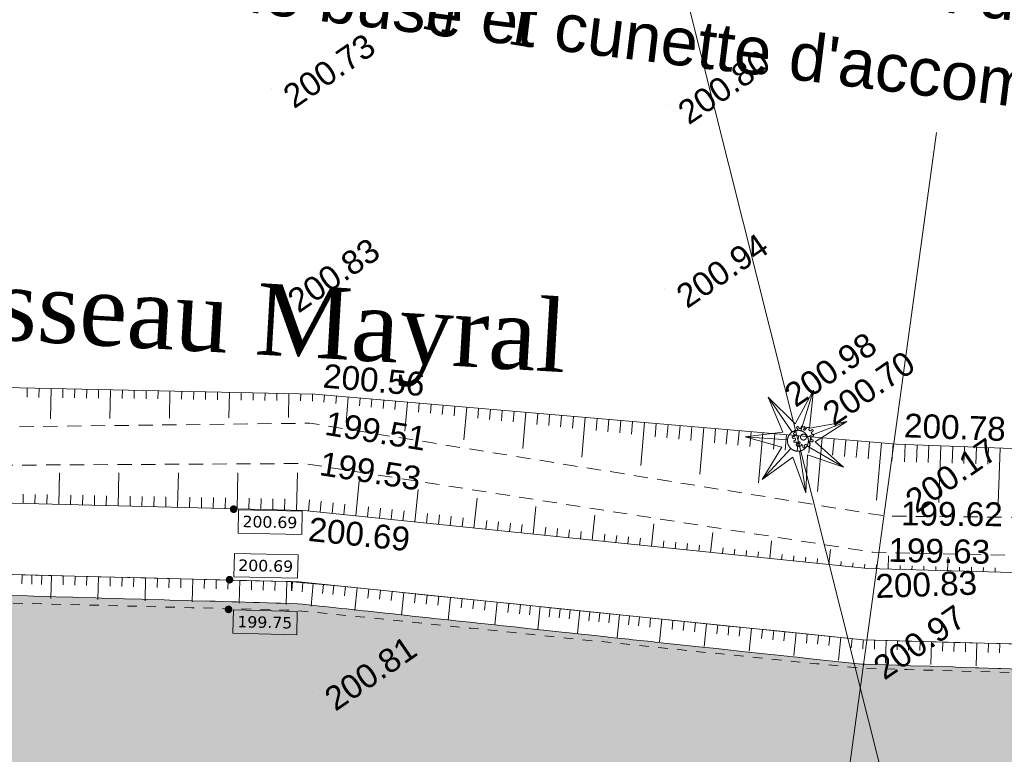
# Model space of a CAD drawing. Header units: millimetres. Extents: x -446952 to 537903, y -185749 to 168493.
# Tile 49 of 155: x -125660 to -84268, y 96008 to 126877. Entities that reach past the tile are written whole.
import ezdxf
from ezdxf.xclip import XClip

# ---------------------------------------------------------------- set-up
doc = ezdxf.new("R2010")
doc.units = ezdxf.units.MM
doc.header["$MEASUREMENT"] = 0
doc.header["$XCLIPFRAME"] = 0
for name, pattern in [('FOSSE', [1000, 600, -400]), ('Grille', [800, 400, -400]), ('Wipeout_Contour', [1000, 0, -1000])]:
    doc.linetypes.add(name, pattern=pattern)
for name, color, linetype in [('02 AF-17-0322 ZAE POMME- CHANTIER-2018-09-26_2_0000-VALORIS-NOUE DERIV BASSIN', 7, 'Continuous'), ('02 AF-17-0322 ZAE POMME- CHANTIER-2018-09-26_2_0000-VALORIS-NOUE DERIV BASSIN EAU MAX RETENTION', 7, 'Continuous'), ('02 AF-17-0322 ZAE POMME- CHANTIER-2018-09-26_2_0000-VALORIS-NOUE DERIV BASSIN TEXTE ET COTES', 7, 'Continuous'), ('02 AF-17-0322 ZAE POMME- CHANTIER-2018-09-26_2_02-PAP-EP TEXTE POUR 2000°', 7, 'Continuous'), ('02 AF-17-0322 ZAE POMME- CHANTIER-2018-09-26_2_09-PAP ECLAIRAGE PROJET', 7, 'Continuous'), ('02 AF-17-0322 ZAE POMME- CHANTIER-2018-09-26_2_2D - Dessins placés - Géomètre.2D', 7, 'Continuous'), ('02 AF-17-0322 ZAE POMME- CHANTIER-2018-09-26_2_X-PTS TOPO-TEXTE TOPOALT', 7, 'Continuous'), ('02 AF-17-0322 ZAE POMME- CHANTIER-2018-09-26_2_X-PTS TOPO-TOPOPOINT', 7, 'Continuous'), ('02 AF-17-0322 ZAE POMME- CHANTIER-2018-09-26_2_Y-FDP TOPO-CADASTRE_NUMERO', 7, 'Continuous'), ('02 AF-17-0322 ZAE POMME- CHANTIER-2018-09-26_2_Y-FDP TOPO-TOP_AXE_FOSSE', 7, 'Continuous'), ('02 AF-17-0322 ZAE POMME- CHANTIER-2018-09-26_2_Y-FDP TOPO-TOP_BARBULE', 7, 'Continuous'), ('02 AF-17-0322 ZAE POMME- CHANTIER-2018-09-26_2_Y-FDP TOPO-TOP_TALUS', 7, 'Continuous'), ('02 AF-17-0322 ZAE POMME- CHANTIER-2018-09-26_2_Y-FDP TOPO-TOP_VEGETATION_symb', 7, 'Continuous'), ('2D - Dessins placés - Géomètre.2D', 7, 'Continuous')]:
    doc.layers.add(name, color=color, linetype=linetype)
doc.styles.add('STYLE_GENERE_1', font='txt')
doc.styles.add('STYLE_GENERE_3', font='verdana.ttf')
doc.styles.add('STYLE_GENERE_4', font='txt')
doc.styles.add('STYLE_GENERE_5', font='Complex.shx')

# ---------------------------------------------------------------- blocks, each defined once
blk = doc.blocks.new('Dessin_1_2', base_point=(-56559339, -2771872408))
at = {"color": 254, "linetype": 'Wipeout_Contour', "lineweight": 0, "ltscale": 2094265.569888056}
blk.add_wipeout([(-446952, -185749), (537903, -185749), (537903, 168493), (-446952, 168064)], dxfattribs=at).dxf.layer = '02 AF-17-0322 ZAE POMME- CHANTIER-2018-09-26_2_2D - Dessins placés - Géomètre.2D'
at = {"layer": '02 AF-17-0322 ZAE POMME- CHANTIER-2018-09-26_2_0000-VALORIS-NOUE DERIV BASSIN EAU MAX RETENTION', "linetype": 'Continuous', "lineweight": 15}
blk.add_hatch(color=255, dxfattribs=at).paths.add_polyline_path([(-159905, 89660), (-145033, 89343), (-144378, 89329), (-144015, 89321), (-143354, 89307), (-142997, 89300), (-142330, 89285), (-141979, 89278), (-141306, 89263), (-140962, 89256), (-140282, 89241), (-139944, 89233), (-139304, 89220), (-138993, 89214), (-138347, 89200), (-138043, 89194), (-137391, 89180), (-137092, 89174), (-136435, 89161), (-136141, 89155), (-135479, 89141), (-135191, 89135), (-134522, 89121), (-134240, 89115), (-133566, 89101), (-133289, 89095), (-132610, 89081), (-132338, 89076), (-131654, 89062), (-131388, 89056), (-130697, 89042), (-130437, 89036), (-129741, 89022), (-129486, 89017), (-128785, 89002), (-128536, 88997), (-127829, 88982), (-127585, 88977), (-126873, 88962), (-126635, 88957), (-125916, 88943), (-125684, 88938), (-124960, 88923), (-124733, 88918), (-118972, 88799), (-118013, 88780), (-117370, 88768), (-117222, 88765), (-116574, 88753), (-116430, 88750), (-115777, 88738), (-115638, 88735), (-114980, 88723), (-114845, 88721), (-114181, 88707), (-114049, 88704), (-113380, 88689), (-113252, 88687), (-112579, 88672), (-112454, 88669), (-111777, 88654), (-111655, 88651), (-106059, 88518), (-105114, 88496), (-104167, 88484), (-103219, 88490), (-102268, 88513), (-101316, 88553), (-100362, 88611), (-99407, 88687), (-98449, 88780), (-97697, 88866), (-96944, 88964), (-96189, 89072), (-95234, 89216), (-95125, 89232), (-94173, 89375), (-94065, 89391), (-93117, 89521), (-93010, 89535), (-92065, 89646), (-91961, 89657), (-91019, 89747), (-90916, 89757), (-89987, 89830), (-89890, 89838), (-88960, 89893), (-88867, 89898), (-87934, 89935), (-87846, 89938), (-86909, 89957), (-86826, 89959), (-85885, 89959), (-85808, 89959), (-84862, 89943), (-84791, 89941), (-76481, 89769), (-74597, 89730), (-73655, 89711), (-73585, 89709), (-73084, 89877), (-73069, 89880), (-72343, 90062), (-72311, 90070), (-71601, 90247), (-54177, 94719), (-53857, 94799), (-53363, 94926), (-53063, 95002), (-52549, 95134), (-52271, 95204), (-51738, 95341), (-51481, 95400), (-50771, 95601), (-50481, 95682), (-49738, 95893), (-49482, 95965), (-48706, 96185), (-48484, 96247), (-47676, 96477), (-47487, 96530), (-47265, 96593), (-47162, 98220), (-47162, 98238), (-47439, 98243), (-47454, 98243), (-48424, 98259), (-48441, 98259), (-49408, 98275), (-49429, 98276), (-50393, 98292), (-50416, 98292), (-51378, 98308), (-51404, 98308), (-52156, 98341), (-52177, 98342), (-52928, 98375), (-52951, 98376), (-53700, 98408), (-53725, 98409), (-54472, 98442), (-54499, 98443), (-54691, 98451), (-54699, 98452), (-55641, 98493), (-55679, 98495), (-56618, 98535), (-56659, 98537), (-57595, 98578), (-57639, 98580), (-58476, 98616), (-58518, 98619), (-59353, 98655), (-59398, 98657), (-60230, 98693), (-60277, 98696), (-61107, 98732), (-61157, 98734), (-61964, 98769), (-62015, 98772), (-62820, 98807), (-62873, 98810), (-63675, 98845), (-63731, 98848), (-64531, 98882), (-64589, 98885), (-65266, 98915), (-65317, 98918), (-65992, 98947), (-66045, 98950), (-66718, 98979), (-66773, 98982), (-67597, 99018), (-67668, 99021), (-68489, 99057), (-68562, 99061), (-69380, 99097), (-69456, 99101), (-70271, 99136), (-70350, 99141), (-71162, 99176), (-71244, 99180), (-71908, 99209), (-71977, 99213), (-72639, 99242), (-72710, 99246), (-73322, 99272), (-73392, 99276), (-74236, 99303), (-74334, 99305), (-75175, 99331), (-75275, 99334), (-76114, 99360), (-76217, 99363), (-76829, 99382), (-76906, 99384), (-77517, 99403), (-77594, 99406), (-78204, 99425), (-78283, 99427), (-79071, 99451), (-79175, 99454), (-79960, 99479), (-80067, 99482), (-80850, 99506), (-80958, 99509), (-81739, 99533), (-81850, 99536), (-82629, 99561), (-82741, 99564), (-83518, 99588), (-83633, 99591), (-84408, 99615), (-84525, 99618), (-85354, 99644), (-85481, 99647), (-86308, 99673), (-86438, 99677), (-87263, 99702), (-87394, 99706), (-88217, 99731), (-88351, 99735), (-89171, 99761), (-89307, 99764), (-90125, 99790), (-90263, 99793), (-91078, 99880), (-91218, 99895), (-92029, 99982), (-92172, 99998), (-92980, 100084), (-93126, 100100), (-93931, 100185), (-94081, 100202), (-94882, 100287), (-95035, 100304), (-95649, 100369), (-95770, 100383), (-96383, 100448), (-96505, 100461), (-97116, 100526), (-97240, 100540), (-98016, 100623), (-98178, 100640), (-98951, 100723), (-99116, 100741), (-99885, 100823), (-100053, 100841), (-100820, 100923), (-100991, 100942), (-101754, 101023), (-101928, 101042), (-102688, 101123), (-102866, 101143), (-103623, 101224), (-103804, 101244), (-104557, 101324), (-104741, 101344), (-105481, 101423), (-105666, 101443), (-106403, 101522), (-106590, 101543), (-107324, 101621), (-107515, 101642), (-108245, 101720), (-108440, 101741), (-109167, 101819), (-109364, 101841), (-110088, 101918), (-110289, 101940), (-111004, 102016), (-111210, 102039), (-111922, 102115), (-112131, 102138), (-112840, 102214), (-113052, 102237), (-113758, 102312), (-113974, 102336), (-114678, 102357), (-114897, 102363), (-115598, 102383), (-115820, 102389), (-116519, 102410), (-116743, 102416), (-117439, 102436), (-117665, 102442), (-118389, 102463), (-118625, 102470), (-119346, 102491), (-119585, 102497), (-120304, 102518), (-120545, 102525), (-121261, 102546), (-121505, 102553), (-122219, 102573), (-122465, 102580), (-123176, 102601), (-123425, 102608), (-124134, 102628), (-124385, 102635), (-125079, 102656), (-125328, 102662), (-126020, 102682), (-126272, 102689), (-126960, 102709), (-127215, 102716), (-127901, 102736), (-128158, 102743), (-128842, 102763), (-129101, 102770), (-129782, 102790), (-130044, 102797), (-130723, 102817), (-130987, 102824), (-131664, 102844), (-131930, 102851), (-132604, 102871), (-132873, 102878), (-133545, 102898), (-133816, 102905), (-134486, 102925), (-134759, 102932), (-135426, 102952), (-135702, 102959), (-136367, 102979), (-136645, 102986), (-137308, 103006), (-137588, 103013), (-138248, 103032), (-138531, 103040), (-139189, 103059), (-139474, 103067), (-140165, 103099), (-140468, 103114), (-141154, 103146), (-141461, 103161), (-142143, 103193), (-142454, 103208), (-143132, 103240), (-143447, 103255), (-144121, 103287), (-144440, 103303), (-145080, 103332), (-145389, 103348), (-146026, 103377), (-146339, 103393), (-146971, 103422), (-147288, 103438), (-147917, 103467), (-148238, 103483), (-148863, 103512), (-149187, 103528), (-149808, 103557), (-150137, 103574), (-150754, 103602), (-151086, 103619), (-151700, 103648), (-152036, 103664), (-152645, 103693), (-152985, 103710), (-153591, 103738), (-153935, 103755), (-154537, 103783), (-154884, 103801), (-155482, 103828), (-155834, 103846), (-156428, 103874), (-156783, 103891), (-157373, 103919), (-157733, 103937), (-158319, 103964), (-158682, 103983), (-159264, 104010), (-159632, 104028), (-159951, 104043), (-159972, 103578), (-159972, 103574), (-159929, 97794), (-159875, 90550)])
blk.add_hatch(color=255, dxfattribs=at).paths.add_polyline_path([(-159905, 89660), (-145033, 89343), (-144378, 89329), (-144015, 89321), (-143354, 89307), (-142997, 89300), (-142330, 89285), (-141979, 89278), (-141306, 89263), (-140962, 89256), (-140282, 89241), (-139944, 89233), (-139304, 89220), (-138993, 89214), (-138347, 89200), (-138043, 89194), (-137391, 89180), (-137092, 89174), (-136435, 89161), (-136141, 89155), (-135479, 89141), (-135191, 89135), (-134522, 89121), (-134240, 89115), (-133566, 89101), (-133289, 89095), (-132610, 89081), (-132338, 89076), (-131654, 89062), (-131388, 89056), (-130697, 89042), (-130437, 89036), (-129741, 89022), (-129486, 89017), (-128785, 89002), (-128536, 88997), (-127829, 88982), (-127585, 88977), (-126873, 88962), (-126635, 88957), (-125916, 88943), (-125684, 88938), (-124960, 88923), (-124733, 88918), (-118972, 88799), (-118013, 88780), (-117370, 88768), (-117222, 88765), (-116574, 88753), (-116430, 88750), (-115777, 88738), (-115638, 88735), (-114980, 88723), (-114845, 88721), (-114181, 88707), (-114049, 88704), (-113380, 88689), (-113252, 88687), (-112579, 88672), (-112454, 88669), (-111777, 88654), (-111655, 88651), (-106059, 88518), (-105114, 88496), (-104167, 88484), (-103219, 88490), (-102268, 88513), (-101316, 88553), (-100362, 88611), (-99407, 88687), (-98449, 88780), (-97697, 88866), (-96944, 88964), (-96189, 89072), (-95234, 89216), (-95125, 89232), (-94173, 89375), (-94065, 89391), (-93117, 89521), (-93010, 89535), (-92065, 89646), (-91961, 89657), (-91019, 89747), (-90916, 89757), (-89987, 89830), (-89890, 89838), (-88960, 89893), (-88867, 89898), (-87934, 89935), (-87846, 89938), (-86909, 89957), (-86826, 89959), (-85885, 89959), (-85808, 89959), (-84862, 89943), (-84791, 89941), (-76481, 89769), (-74597, 89730), (-73655, 89711), (-73585, 89709), (-73084, 89877), (-73069, 89880), (-72343, 90062), (-72311, 90070), (-71601, 90247), (-54177, 94719), (-53857, 94799), (-53363, 94926), (-53063, 95002), (-52549, 95134), (-52271, 95204), (-51738, 95341), (-51481, 95400), (-50771, 95601), (-50481, 95682), (-49738, 95893), (-49482, 95965), (-48706, 96185), (-48484, 96247), (-47676, 96477), (-47487, 96530), (-47265, 96593), (-47162, 98220), (-47162, 98238), (-47439, 98243), (-47454, 98243), (-48424, 98259), (-48441, 98259), (-49408, 98275), (-49429, 98276), (-50393, 98292), (-50416, 98292), (-51378, 98308), (-51404, 98308), (-52156, 98341), (-52177, 98342), (-52928, 98375), (-52951, 98376), (-53700, 98408), (-53725, 98409), (-54472, 98442), (-54499, 98443), (-54691, 98451), (-54699, 98452), (-55641, 98493), (-55679, 98495), (-56618, 98535), (-56659, 98537), (-57595, 98578), (-57639, 98580), (-58476, 98616), (-58518, 98619), (-59353, 98655), (-59398, 98657), (-60230, 98693), (-60277, 98696), (-61107, 98732), (-61157, 98734), (-61964, 98769), (-62015, 98772), (-62820, 98807), (-62873, 98810), (-63675, 98845), (-63731, 98848), (-64531, 98882), (-64589, 98885), (-65266, 98915), (-65317, 98918), (-65992, 98947), (-66045, 98950), (-66718, 98979), (-66773, 98982), (-67597, 99018), (-67668, 99021), (-68489, 99057), (-68562, 99061), (-69380, 99097), (-69456, 99101), (-70271, 99136), (-70350, 99141), (-71162, 99176), (-71244, 99180), (-71908, 99209), (-71977, 99213), (-72639, 99242), (-72710, 99246), (-73322, 99272), (-73392, 99276), (-74236, 99303), (-74334, 99305), (-75175, 99331), (-75275, 99334), (-76114, 99360), (-76217, 99363), (-76829, 99382), (-76906, 99384), (-77517, 99403), (-77594, 99406), (-78204, 99425), (-78283, 99427), (-79071, 99451), (-79175, 99454), (-79960, 99479), (-80067, 99482), (-80850, 99506), (-80958, 99509), (-81739, 99533), (-81850, 99536), (-82629, 99561), (-82741, 99564), (-83518, 99588), (-83633, 99591), (-84408, 99615), (-84525, 99618), (-85354, 99644), (-85481, 99647), (-86308, 99673), (-86438, 99677), (-87263, 99702), (-87394, 99706), (-88217, 99731), (-88351, 99735), (-89171, 99761), (-89307, 99764), (-90125, 99790), (-90263, 99793), (-91078, 99880), (-91218, 99895), (-92029, 99982), (-92172, 99998), (-92980, 100084), (-93126, 100100), (-93931, 100185), (-94081, 100202), (-94882, 100287), (-95035, 100304), (-95649, 100369), (-95770, 100383), (-96383, 100448), (-96505, 100461), (-97116, 100526), (-97240, 100540), (-98016, 100623), (-98178, 100640), (-98951, 100723), (-99116, 100741), (-99885, 100823), (-100053, 100841), (-100820, 100923), (-100991, 100942), (-101754, 101023), (-101928, 101042), (-102688, 101123), (-102866, 101143), (-103623, 101224), (-103804, 101244), (-104557, 101324), (-104741, 101344), (-105481, 101423), (-105666, 101443), (-106403, 101522), (-106590, 101543), (-107324, 101621), (-107515, 101642), (-108245, 101720), (-108440, 101741), (-109167, 101819), (-109364, 101841), (-110088, 101918), (-110289, 101940), (-111004, 102016), (-111210, 102039), (-111922, 102115), (-112131, 102138), (-112840, 102214), (-113052, 102237), (-113758, 102312), (-113974, 102336), (-114678, 102357), (-114897, 102363), (-115598, 102383), (-115820, 102389), (-116519, 102410), (-116743, 102416), (-117439, 102436), (-117665, 102442), (-118389, 102463), (-118625, 102470), (-119346, 102491), (-119585, 102497), (-120304, 102518), (-120545, 102525), (-121261, 102546), (-121505, 102553), (-122219, 102573), (-122465, 102580), (-123176, 102601), (-123425, 102608), (-124134, 102628), (-124385, 102635), (-125079, 102656), (-125328, 102662), (-126020, 102682), (-126272, 102689), (-126960, 102709), (-127215, 102716), (-127901, 102736), (-128158, 102743), (-128842, 102763), (-129101, 102770), (-129782, 102790), (-130044, 102797), (-130723, 102817), (-130987, 102824), (-131664, 102844), (-131930, 102851), (-132604, 102871), (-132873, 102878), (-133545, 102898), (-133816, 102905), (-134486, 102925), (-134759, 102932), (-135426, 102952), (-135702, 102959), (-136367, 102979), (-136645, 102986), (-137308, 103006), (-137588, 103013), (-138248, 103032), (-138531, 103040), (-139189, 103059), (-139474, 103067), (-140165, 103099), (-140468, 103114), (-141154, 103146), (-141461, 103161), (-142143, 103193), (-142454, 103208), (-143132, 103240), (-143447, 103255), (-144121, 103287), (-144440, 103303), (-145080, 103332), (-145389, 103348), (-146026, 103377), (-146339, 103393), (-146971, 103422), (-147288, 103438), (-147917, 103467), (-148238, 103483), (-148863, 103512), (-149187, 103528), (-149808, 103557), (-150137, 103574), (-150754, 103602), (-151086, 103619), (-151700, 103648), (-152036, 103664), (-152645, 103693), (-152985, 103710), (-153591, 103738), (-153935, 103755), (-154537, 103783), (-154884, 103801), (-155482, 103828), (-155834, 103846), (-156428, 103874), (-156783, 103891), (-157373, 103919), (-157733, 103937), (-158319, 103964), (-158682, 103983), (-159264, 104010), (-159632, 104028), (-159951, 104043), (-159972, 103578), (-159972, 103574), (-159929, 97794), (-159875, 90550)])
at = {"layer": '02 AF-17-0322 ZAE POMME- CHANTIER-2018-09-26_2_0000-VALORIS-NOUE DERIV BASSIN TEXTE ET COTES', "linetype": 'Continuous', "lineweight": 15}
for points in [[(-116534, 106399, 1), (-116798, 106218, 1)], [(-116705, 103436, 1), (-116969, 103254, 1)], [(-116748, 102188, 1), (-117012, 102006, 1)]]:
    blk.add_hatch(color=7, dxfattribs=at).paths.add_polyline_path(points)
at = {"layer": '02 AF-17-0322 ZAE POMME- CHANTIER-2018-09-26_2_0000-VALORIS-NOUE DERIV BASSIN', "color": 7, "linetype": 'Continuous', "lineweight": 15}
for p, q in [((-125558, 103550), (-125568, 103166)), ((-125147, 103540), (-125156, 103156)), ((-124736, 103529), (-124745, 103146)), ((-124325, 103519), (-124349, 102559)), ((-123830, 103506), (-123839, 103123)), ((-123335, 103494), (-123345, 103110)), ((-122840, 103481), (-122850, 103097)), ((-122345, 103469), (-122370, 102509)), ((-121850, 103456), (-121860, 103072)), ((-121356, 103444), (-121365, 103060)), ((-120861, 103431), (-120870, 103047)), ((-120366, 103419), (-120390, 102459)), ((-119871, 103406), (-119881, 103022)), ((-119376, 103394), (-119386, 103010)), ((-118881, 103381), (-118891, 102997)), ((-118386, 103368), (-118411, 102409)), ((-117892, 103356), (-117901, 102972)), ((-117397, 103343), (-117407, 102959)), ((-116902, 103331), (-116912, 102947)), ((-116407, 103318), (-116431, 102359)), ((-115912, 103306), (-115922, 102922)), ((-115417, 103293), (-115427, 102909)), ((-114923, 103281), (-114932, 102897)), ((-114428, 103268), (-114452, 102308)), ((-114228, 103263), (-114238, 102879)), ((-114191, 103262), (-114213, 102878)), ((-113758, 103223), (-113792, 102841)), ((-113324, 103184), (-113411, 102229)), ((-112891, 103145), (-112925, 102762)), ((-112458, 103105), (-112494, 102723)), ((-111967, 103055), (-112006, 102673)), ((-111476, 103005), (-111575, 102050)), ((-110986, 102954), (-111025, 102572)), ((-110495, 102904), (-110534, 102522)), ((-110005, 102853), (-110044, 102471)), ((-109514, 102803), (-109612, 101848)), ((-109023, 102752), (-109063, 102370)), ((-108533, 102702), (-108572, 102320)), ((-108042, 102652), (-108082, 102270)), ((-107552, 102601), (-107650, 101646)), ((-107061, 102551), (-107100, 102169)), ((-106571, 102500), (-106610, 102118)), ((-106080, 102450), (-106119, 102068)), ((-105589, 102399), (-105688, 101444)), ((-105099, 102349), (-105138, 101967)), ((-104608, 102299), (-104648, 101917)), ((-104192, 102256), (-104231, 101874)), ((-103775, 102213), (-103873, 101258)), ((-103358, 102170), (-103397, 101788)), ((-102941, 102127), (-102981, 101745)), ((-102525, 102084), (-102564, 101702)), ((-102108, 102042), (-102206, 101087)), ((-101691, 101999), (-101730, 101617)), ((-101274, 101956), (-101314, 101574)), ((-100858, 101913), (-100897, 101531)), ((-100441, 101870), (-100539, 100915)), ((-100024, 101827), (-100063, 101445)), ((-99607, 101785), (-99647, 101403)), ((-99137, 101736), (-99176, 101354)), ((-98666, 101688), (-98764, 100733)), ((-98196, 101640), (-98235, 101258)), ((-97725, 101591), (-97764, 101209)), ((-97255, 101543), (-97294, 101161)), ((-96784, 101495), (-96882, 100540)), ((-96314, 101446), (-96353, 101064)), ((-95843, 101398), (-95882, 101016)), ((-95373, 101350), (-95412, 100968)), ((-94902, 101301), (-95000, 100347)), ((-94432, 101253), (-94471, 100871)), ((-93961, 101205), (-94000, 100823)), ((-93490, 101157), (-93530, 100775)), ((-93020, 101108), (-93118, 100154)), ((-92549, 101060), (-92588, 100678)), ((-92079, 101012), (-92118, 100630)), ((-91608, 100964), (-91647, 100582)), ((-91138, 100916), (-91235, 99961)), ((-90667, 100868), (-90706, 100486)), ((-90197, 100819), (-90222, 100436)), ((-89719, 100806), (-89730, 100422)), ((-89241, 100793), (-89268, 99833)), ((-88763, 100779), (-88774, 100395)), ((-88285, 100766), (-88296, 100382)), ((-87807, 100752), (-87818, 100369)), ((-87329, 100739), (-87356, 99780)), ((-86851, 100726), (-86862, 100342)), ((-86373, 100712), (-86384, 100329)), ((-85895, 100699), (-85906, 100315)), ((-85417, 100686), (-85444, 99726)), ((-84939, 100673), (-84950, 100289)), ((-84461, 100660), (-84472, 100276))]:
    blk.add_line(p, q, dxfattribs=at)
at = {"layer": '02 AF-17-0322 ZAE POMME- CHANTIER-2018-09-26_2_0000-VALORIS-NOUE DERIV BASSIN', "color": 7, "linetype": 'Continuous', "lineweight": 15, "flags": 128}
for points in [[(91712, 125425), (73856, 123927), (55171, 122427), (36316, 118608), (17325, 114783), (3128, 111381), (-28411, 104933), (-38552, 102306), (-51293, 102476), (-73254, 103353), (-90002, 103813), (-113722, 106251), (-139344, 106901), (-162975, 107906), (-173992, 108148)], [(-83010, 100620), (-84461, 100660), (-86373, 100712), (-88285, 100766), (-90197, 100819), (-92079, 101012), (-93961, 101205), (-95843, 101398), (-97725, 101591), (-99607, 101785), (-101274, 101956), (-102941, 102127), (-104608, 102299), (-106571, 102500), (-108533, 102702), (-110495, 102904), (-112458, 103105), (-114191, 103262), (-114228, 103263), (-114428, 103268), (-116407, 103318), (-118386, 103368), (-120366, 103419), (-122345, 103469), (-124325, 103519), (-125969, 103561)], [(91957, 122435), (74101, 120937), (55590, 119451), (36910, 115667), (17971, 111853), (3778, 108451), (-27734, 102009), (-38190, 99301), (-51372, 99477), (-73355, 100354), (-90197, 100817), (-113914, 103255), (-139446, 103902), (-163072, 104907), (-174058, 105149)]]:
    blk.add_lwpolyline(points, dxfattribs=at)
at = {"layer": '02 AF-17-0322 ZAE POMME- CHANTIER-2018-09-26_2_0000-VALORIS-NOUE DERIV BASSIN', "color": 7, "linetype": 'Grille', "lineweight": 15, "flags": 128}
blk.add_lwpolyline([(-72864, 99133), (-73433, 99156), (-74652, 99189), (-76220, 99233), (-77897, 99279), (-79018, 99310), (-80139, 99340), (-81591, 99380), (-83043, 99420), (-84494, 99460), (-86421, 99513), (-88348, 99567), (-90275, 99622), (-92166, 99815), (-94057, 100009), (-95948, 100203), (-97839, 100397), (-99730, 100591), (-101397, 100762), (-103064, 100934), (-104731, 101105), (-106693, 101307), (-108656, 101508), (-110618, 101710), (-112580, 101912), (-114222, 102062), (-114258, 102063), (-114458, 102068), (-116438, 102119), (-118417, 102169), (-120396, 102219), (-122376, 102269), (-124355, 102319), (-125999, 102361), (-127644, 102403), (-129288, 102445), (-130932, 102486), (-132643, 102530), (-134354, 102573), (-136065, 102616), (-137776, 102660), (-139487, 102703), (-141130, 102773), (-142774, 102843), (-144418, 102913), (-146302, 102993), (-148186, 103073), (-150070, 103153), (-151954, 103233), (-153838, 103313), (-155722, 103394), (-157605, 103474)], dxfattribs=at)
at = {"layer": '02 AF-17-0322 ZAE POMME- CHANTIER-2018-09-26_2_0000-VALORIS-NOUE DERIV BASSIN EAU MAX RETENTION', "color": 255, "linetype": 'Continuous', "lineweight": 15, "flags": 128}
blk.add_lwpolyline([(-83633, 99591), (-84408, 99615), (-84525, 99618), (-85354, 99644), (-85481, 99647), (-86308, 99673), (-86438, 99677), (-87263, 99702), (-87394, 99706), (-88217, 99731), (-88351, 99735), (-89171, 99761), (-89307, 99764), (-90125, 99790), (-90263, 99793), (-91078, 99880), (-91218, 99895), (-92029, 99982), (-92172, 99998), (-92980, 100084), (-93126, 100100), (-93931, 100185), (-94081, 100202), (-94882, 100287), (-95035, 100304), (-95649, 100369), (-95770, 100383), (-96383, 100448), (-96505, 100461), (-97116, 100526), (-97240, 100540), (-98016, 100623), (-98178, 100640), (-98951, 100723), (-99116, 100741), (-99885, 100823), (-100053, 100841), (-100820, 100923), (-100991, 100942), (-101754, 101023), (-101928, 101042), (-102688, 101123), (-102866, 101143), (-103623, 101224), (-103804, 101244), (-104557, 101324), (-104741, 101344), (-105481, 101423), (-105666, 101443), (-106403, 101522), (-106590, 101543), (-107324, 101621), (-107515, 101642), (-108245, 101720), (-108440, 101741), (-109167, 101819), (-109364, 101841), (-110088, 101918), (-110289, 101940), (-111004, 102016), (-111210, 102039), (-111922, 102115), (-112131, 102138), (-112840, 102214), (-113052, 102237), (-113758, 102312), (-113974, 102336), (-114678, 102357), (-114897, 102363), (-115598, 102383), (-115820, 102389), (-116519, 102410), (-116743, 102416), (-117439, 102436), (-117665, 102442), (-118389, 102463), (-118625, 102470), (-119346, 102491), (-119585, 102497), (-120304, 102518), (-120545, 102525), (-121261, 102546), (-121505, 102553), (-122219, 102573), (-122465, 102580), (-123176, 102601), (-123425, 102608), (-124134, 102628), (-124385, 102635), (-125079, 102656), (-125328, 102662), (-126020, 102682)], dxfattribs=at)
blk.add_lwpolyline([(-83633, 99591), (-84408, 99615), (-84525, 99618), (-85354, 99644), (-85481, 99647), (-86308, 99673), (-86438, 99677), (-87263, 99702), (-87394, 99706), (-88217, 99731), (-88351, 99735), (-89171, 99761), (-89307, 99764), (-90125, 99790), (-90263, 99793), (-91078, 99880), (-91218, 99895), (-92029, 99982), (-92172, 99998), (-92980, 100084), (-93126, 100100), (-93931, 100185), (-94081, 100202), (-94882, 100287), (-95035, 100304), (-95649, 100369), (-95770, 100383), (-96383, 100448), (-96505, 100461), (-97116, 100526), (-97240, 100540), (-98016, 100623), (-98178, 100640), (-98951, 100723), (-99116, 100741), (-99885, 100823), (-100053, 100841), (-100820, 100923), (-100991, 100942), (-101754, 101023), (-101928, 101042), (-102688, 101123), (-102866, 101143), (-103623, 101224), (-103804, 101244), (-104557, 101324), (-104741, 101344), (-105481, 101423), (-105666, 101443), (-106403, 101522), (-106590, 101543), (-107324, 101621), (-107515, 101642), (-108245, 101720), (-108440, 101741), (-109167, 101819), (-109364, 101841), (-110088, 101918), (-110289, 101940), (-111004, 102016), (-111210, 102039), (-111922, 102115), (-112131, 102138), (-112840, 102214), (-113052, 102237), (-113758, 102312), (-113974, 102336), (-114678, 102357), (-114897, 102363), (-115598, 102383), (-115820, 102389), (-116519, 102410), (-116743, 102416), (-117439, 102436), (-117665, 102442), (-118389, 102463), (-118625, 102470), (-119346, 102491), (-119585, 102497), (-120304, 102518), (-120545, 102525), (-121261, 102546), (-121505, 102553), (-122219, 102573), (-122465, 102580), (-123176, 102601), (-123425, 102608), (-124134, 102628), (-124385, 102635), (-125079, 102656), (-125328, 102662), (-126020, 102682)], dxfattribs=at)
at = {"layer": '02 AF-17-0322 ZAE POMME- CHANTIER-2018-09-26_2_0000-VALORIS-NOUE DERIV BASSIN TEXTE ET COTES', "color": 7, "linetype": 'Continuous', "lineweight": 15, "flags": 128}
for points in [[(-116480, 105306), (-116459, 106286), (-113780, 106226), (-113802, 105247)], [(-116657, 103469), (-116635, 104449), (-113956, 104389), (-113978, 103410)], [(-116694, 101095), (-116673, 102074), (-113994, 102015), (-114016, 101035)]]:
    blk.add_lwpolyline(points, close=True, dxfattribs=at)
at = {"layer": '02 AF-17-0322 ZAE POMME- CHANTIER-2018-09-26_2_02-PAP-EP TEXTE POUR 2000°', "color": 30, "linetype": 'Continuous', "lineweight": 15, "true_color": 0xff6600, "flags": 128}
blk.add_lwpolyline([(-87114, 122140), (-92472, 83120)], dxfattribs=at)
at = {"layer": '02 AF-17-0322 ZAE POMME- CHANTIER-2018-09-26_2_09-PAP ECLAIRAGE PROJET', "color": 5, "linetype": 'Continuous', "lineweight": 15}
blk.add_line((-81665, 64459), (-104792, 156272), dxfattribs=at)
at = {"layer": '02 AF-17-0322 ZAE POMME- CHANTIER-2018-09-26_2_X-PTS TOPO-TOPOPOINT', "color": 14, "linetype": 'Continuous', "lineweight": 15, "true_color": 0xa80f02}
for p, q in [((-115076, 123975), (-115076, 123975)), ((-98483, 123296), (-98483, 123296)), ((-98551, 115576), (-98551, 115576)), ((-114888, 115385), (-114888, 115385)), ((-113257, 111143), (-113257, 111143)), ((-113461, 109923), (-113461, 109923)), ((-92712, 109338), (-92712, 109338)), ((-92945, 109184), (-92945, 109184)), ((-88799, 109037), (-88799, 109037)), ((-113690, 108226), (-113690, 108226)), ((-88918, 106974), (-88918, 106974)), ((-113722, 106251), (-113722, 106251)), ((-89261, 106019), (-89261, 106019)), ((-89791, 104497), (-89791, 104497)), ((-90002, 103813), (-90002, 103813)), ((-90261, 99962), (-90261, 99962)), ((-113336, 98654), (-113336, 98654))]:
    blk.add_line(p, q, dxfattribs=at)
at = {"layer": '02 AF-17-0322 ZAE POMME- CHANTIER-2018-09-26_2_Y-FDP TOPO-TOP_AXE_FOSSE', "color": 14, "linetype": 'FOSSE', "lineweight": 15, "true_color": 0xa80f02, "flags": 128}
for points in [[(-173635, 111097), (-163208, 110641), (-138859, 109613), (-113461, 109923), (-89261, 106019), (-73175, 105871), (-51327, 104800), (-38712, 104081), (-28205, 107923), (2451, 114384), (16900, 117366), (36362, 122067), (55670, 125689), (74381, 127386), (91061, 129498), (118815, 130789), (135648, 132251), (150939, 132823), (169239, 134503), (186000, 134734), (199470, 135798), (221187, 136848), (237829, 137579), (253508, 138717), (266943, 141200), (285544, 145247), (298668, 146889), (320992, 150221), (335074, 152343), (352159, 155754), (362953, 157003), (370561, 158699), (372110, 158664)], [(-173543, 108848), (-163179, 108602), (-139093, 108086), (-113690, 108226), (-89791, 104497), (-51223, 103683), (-38572, 103163), (-27796, 106508), (2882, 112725), (36368, 120320), (55589, 123772), (74393, 125729), (91176, 127572), (118522, 129134), (136272, 130134), (151622, 131280), (169382, 132771), (186065, 133094), (198563, 134059), (221076, 135387), (237792, 135739), (253487, 137445), (267190, 139999), (285899, 143335), (299075, 145212), (321701, 149020), (335407, 151051), (353028, 154144), (363632, 155409), (370508, 157075), (372110, 158664), (373294, 156694)]]:
    blk.add_lwpolyline(points, dxfattribs=at)
at = {"layer": '02 AF-17-0322 ZAE POMME- CHANTIER-2018-09-26_2_Y-FDP TOPO-TOP_BARBULE', "color": 14, "linetype": 'Continuous', "lineweight": 15, "true_color": 0xa80f02}
for p, q in [((-125342, 111405), (-125350, 111014)), ((-124842, 111394), (-124850, 111007)), ((-124342, 111383), (-124369, 110108)), ((-123842, 111372), (-123850, 110994)), ((-123342, 111361), (-123350, 110987)), ((-122842, 111351), (-122850, 110980)), ((-122342, 111340), (-122350, 110974)), ((-121843, 111329), (-121869, 110122)), ((-121343, 111318), (-121350, 110960)), ((-120843, 111307), (-120850, 110953)), ((-120343, 111297), (-120350, 110947)), ((-119843, 111286), (-119850, 110940)), ((-119343, 111275), (-119368, 110135)), ((-118843, 111264), (-118851, 110926)), ((-118343, 111253), (-118351, 110920)), ((-117843, 111243), (-117851, 110913)), ((-117344, 111232), (-117351, 110906)), ((-116844, 111221), (-116867, 110149)), ((-116344, 111210), (-116351, 110893)), ((-115844, 111199), (-115851, 110886)), ((-115344, 111188), (-115351, 110879)), ((-114844, 111178), (-114851, 110872)), ((-114344, 111167), (-114366, 110163)), ((-113844, 111156), (-113851, 110859)), ((-113345, 111145), (-113351, 110848)), ((-112846, 111108), (-112872, 110804)), ((-112348, 111065), (-112375, 110752)), ((-111850, 111022), (-111942, 109950)), ((-111352, 110979), (-111380, 110649)), ((-110853, 110936), (-110883, 110597)), ((-110355, 110893), (-110385, 110545)), ((-109857, 110851), (-109888, 110493)), ((-109359, 110808), (-109464, 109587)), ((-108861, 110765), (-108893, 110390)), ((-108363, 110722), (-108396, 110338)), ((-107864, 110679), (-107898, 110286)), ((-107366, 110636), (-107401, 110234)), ((-106868, 110593), (-106986, 109225)), ((-106370, 110550), (-106406, 110131)), ((-105872, 110507), (-105909, 110079)), ((-105374, 110464), (-105411, 110027)), ((-104876, 110422), (-104914, 109976)), ((-104377, 110379), (-104508, 108863)), ((-103879, 110336), (-103919, 109872)), ((-103381, 110293), (-103422, 109820)), ((-102883, 110250), (-102924, 109769)), ((-102385, 110207), (-102427, 109717)), ((-101887, 110164), (-102030, 108500)), ((-101388, 110121), (-101432, 109613)), ((-100890, 110078), (-100935, 109561)), ((-100392, 110035), (-100437, 109510)), ((-99894, 109993), (-99940, 109458)), ((-99396, 109950), (-99552, 108138)), ((-98898, 109907), (-98945, 109354)), ((-98400, 109864), (-98448, 109303)), ((-97901, 109821), (-97950, 109251)), ((-97403, 109778), (-97453, 109199)), ((-96905, 109735), (-97074, 107776)), ((-96407, 109692), (-96458, 109096)), ((-95909, 109649), (-95961, 109044)), ((-95411, 109606), (-95464, 108992)), ((-94912, 109564), (-94966, 108940)), ((-94414, 109521), (-94596, 107414)), ((-93916, 109478), (-93971, 108837)), ((-93418, 109435), (-93474, 108785)), ((-92920, 109392), (-92977, 108733)), ((-92422, 109349), (-92479, 108681)), ((-91923, 109306), (-92118, 107051)), ((-91425, 109263), (-91484, 108578)), ((-90927, 109220), (-90987, 108526)), ((-90429, 109177), (-90490, 108474)), ((-89931, 109135), (-89992, 108423)), ((-89433, 109092), (-89640, 106689)), ((-88935, 109049), (-88997, 108321)), ((-88435, 109024), (-88462, 108301)), ((-87936, 109005), (-87962, 108286)), ((-87436, 108987), (-87462, 108271)), ((-86936, 108968), (-87024, 106592)), ((-86437, 108950), (-86463, 108240)), ((-85937, 108932), (-85963, 108225)), ((-85437, 108913), (-85463, 108210)), ((-84938, 108895), (-84963, 108195)), ((-84438, 108876), (-84524, 106556)), ((-124021, 106512), (-123988, 107838)), ((-121522, 106449), (-121487, 107836)), ((-119023, 106386), (-118986, 107835)), ((-116524, 106322), (-116485, 107833)), ((-114024, 106259), (-113985, 107832)), ((-111536, 106026), (-111385, 107494)), ((-125521, 106550), (-125511, 106937)), ((-125021, 106538), (-125011, 106928)), ((-124521, 106525), (-124511, 106919)), ((-123521, 106500), (-123511, 106901)), ((-123022, 106487), (-123011, 106892)), ((-122522, 106474), (-122511, 106883)), ((-122022, 106462), (-122011, 106874)), ((-121022, 106436), (-121012, 106856)), ((-120522, 106424), (-120512, 106847)), ((-120023, 106411), (-120012, 106838)), ((-119523, 106398), (-119512, 106829)), ((-118523, 106373), (-118512, 106811)), ((-118023, 106360), (-118012, 106802)), ((-117523, 106348), (-117512, 106793)), ((-109049, 105771), (-108909, 107134)), ((-117024, 106335), (-117012, 106784)), ((-116024, 106309), (-116012, 106766)), ((-115524, 106297), (-115512, 106758)), ((-115024, 106284), (-115012, 106749)), ((-114524, 106271), (-114512, 106740)), ((-113526, 106231), (-113478, 106696)), ((-113028, 106180), (-112981, 106639)), ((-112531, 106129), (-112484, 106581)), ((-112033, 106078), (-111988, 106524)), ((-111039, 105975), (-110994, 106409)), ((-106562, 105515), (-106433, 106774)), ((-104075, 105260), (-103957, 106414)), ((-110541, 105924), (-110497, 106352)), ((-110044, 105873), (-110001, 106295)), ((-109547, 105822), (-109504, 106237)), ((-108552, 105720), (-108510, 106122)), ((-108054, 105669), (-108014, 106065)), ((-107557, 105617), (-107517, 106008)), ((-101589, 105004), (-101481, 106054)), ((-107060, 105566), (-107020, 105950)), ((-106065, 105464), (-106027, 105836)), ((-105568, 105413), (-105530, 105778)), ((-105070, 105362), (-105033, 105721)), ((-104573, 105311), (-104537, 105663)), ((-99102, 104748), (-99004, 105695)), ((-103578, 105208), (-103543, 105549)), ((-103081, 105157), (-103046, 105491)), ((-102583, 105106), (-102550, 105434)), ((-102086, 105055), (-102053, 105376)), ((-101091, 104953), (-101059, 105262)), ((-100594, 104902), (-100563, 105204)), ((-100096, 104851), (-100066, 105147)), ((-96615, 104493), (-96528, 105335)), ((-99599, 104799), (-99569, 105090)), ((-98604, 104697), (-98576, 104975)), ((-98107, 104646), (-98079, 104917)), ((-97609, 104595), (-97582, 104860)), ((-97112, 104544), (-97085, 104803)), ((-94128, 104237), (-94052, 104975)), ((-96117, 104442), (-96092, 104688)), ((-95620, 104390), (-95595, 104631)), ((-95123, 104339), (-95099, 104573)), ((-94625, 104288), (-94602, 104516)), ((-93630, 104186), (-93608, 104401)), ((-93133, 104135), (-93112, 104344)), ((-91641, 103982), (-91576, 104615)), ((-89150, 103790), (-89135, 104345)), ((-92636, 104084), (-92615, 104286)), ((-92138, 104033), (-92118, 104229)), ((-91144, 103930), (-91125, 104114)), ((-90646, 103879), (-90628, 104057)), ((-90149, 103828), (-90131, 103999)), ((-89650, 103803), (-89645, 103969)), ((-88650, 103776), (-88645, 103943)), ((-88150, 103762), (-88146, 103930)), ((-87650, 103748), (-87646, 103917)), ((-87151, 103735), (-87146, 103904)), ((-86651, 103721), (-86635, 104289)), ((-86151, 103707), (-86146, 103878)), ((-85651, 103693), (-85646, 103865)), ((-85151, 103680), (-85147, 103852)), ((-84652, 103666), (-84647, 103839))]:
    blk.add_line(p, q, dxfattribs=at)
at = {"layer": '02 AF-17-0322 ZAE POMME- CHANTIER-2018-09-26_2_Y-FDP TOPO-TOP_TALUS', "color": 14, "linetype": 'Continuous', "lineweight": 15, "true_color": 0xa80f02, "flags": 128}
for points in [[(-165864, 125293), (-168586, 118789), (-170194, 111881), (-163541, 111927), (-138745, 111694), (-113257, 111143), (-88799, 109037), (-73095, 108458), (-51160, 107676), (-27998, 110315), (2859, 116706), (16284, 119424), (36285, 124200), (55596, 127335), (74042, 129304), (91266, 130823), (118485, 132951), (134993, 133977), (150917, 135244), (169513, 136066), (186155, 136906), (199533, 137838), (221051, 138829), (232716, 139647)], [(-173992, 108148), (-162975, 107906), (-139344, 106901), (-113722, 106251), (-90002, 103813), (-73254, 103353), (-51293, 102476), (-38552, 102306), (-28411, 104933), (3128, 111381), (17325, 114783), (36316, 118608), (48994, 121176)]]:
    blk.add_lwpolyline(points, dxfattribs=at)
at = {"layer": '02 AF-17-0322 ZAE POMME- CHANTIER-2018-09-26_2_Y-FDP TOPO-TOP_VEGETATION_symb', "color": 14, "linetype": 'Continuous', "lineweight": 15, "true_color": 0xa80f02, "flags": 128}
for points in [[(-95155, 109345), (-93574, 109546), (-94197, 111013)], [(-94197, 111013), (-93054, 109901), (-92296, 111304)], [(-93193, 109547), (-94197, 111013)], [(-92816, 109605), (-92296, 111304)], [(-92296, 111304), (-92452, 109717), (-90883, 109999)], [(-92535, 109346), (-90883, 109999)], [(-90883, 109999), (-92221, 109132), (-91023, 108080)], [(-94448, 107556), (-93619, 108918), (-95155, 109345)], [(-93383, 109216), (-95155, 109345)], [(-92563, 108965), (-91023, 108080)], [(-93243, 108861), (-94448, 107556)], [(-92609, 106993), (-93157, 108490), (-94448, 107556)], [(-92878, 108749), (-92609, 106993)], [(-91023, 108080), (-92535, 108586), (-92609, 106993)]]:
    blk.add_lwpolyline(points, dxfattribs=at)
at = {"layer": '02 AF-17-0322 ZAE POMME- CHANTIER-2018-09-26_2_Y-FDP TOPO-TOP_VEGETATION_symb', "color": 14, "linetype": 'Continuous', "lineweight": 15, "true_color": 0xa80f02}
for centre, radius in [((-92945, 109184), 440), ((-92712, 109338), 125)]:
    blk.add_circle(centre, radius, dxfattribs=at)
for centre, radius, start, end in [((-92954, 109736), 43.9, 122.8855, 236.5676), ((-93007, 109655), 53.5, 317.8855, 56.5676), ((-92954, 109736), 43.9, 9.2034, 122.8855), ((-92857, 109751), 53.5, 189.2034, 287.8855), ((-92857, 109751), 53.5, 287.8855, 26.5676), ((-92774, 109751), 43.2, 31.3311, 146.0264), ((-92709, 109783), 29.3, 198.9443, 350.2391), ((-92692, 109731), 48.5, 280.8662, 76.6805), ((-92708, 109734), 115, 288.5917, 340.5581), ((-92556, 109694), 43.9, 64.5271, 178.2092), ((-92514, 109687), 52.2, 12.6751, 116.2428), ((-92428, 109658), 53.5, 130.845, 229.5271), ((-93141, 109328), 43.9, 70.845, 184.5271), ((-93141, 109328), 43.9, 184.5271, 298.2092), ((-93085, 109486), 43.9, 154.5271, 268.2092), ((-93109, 109420), 53.5, 250.845, 349.5271), ((-93007, 109379), 172, 105.2234, 133.085), ((-93095, 109242), 53.5, 19.5271, 118.2092), ((-93056, 109583), 38.4, 78.8358, 276.0121), ((-93074, 109424), 21.9, 321.2464, 124.1152), ((-93007, 109655), 53.5, 219.2034, 317.8855), ((-92674, 109653), 31, 105.1807, 281.8722), ((-92428, 109658), 53.5, 229.5271, 328.2092), ((-92358, 109306), 40, 92.3583, 207.86), ((-92341, 109278), 53.5, 169.5271, 268.2092), ((-92345, 109607), 43.9, 34.5271, 148.2092), ((-92327, 109511), 53.5, 100.845, 199.5271), ((-92327, 109511), 53.5, 199.5271, 298.2092), ((-92345, 109388), 43.9, 250.845, 4.5271), ((-92345, 109607), 43.9, 280.8449, 34.5271), ((-92325, 109427), 43.2, 302.9727, 57.668), ((-93077, 109146), 43.9, 100.8449, 214.5271), ((-93075, 109051), 80.3, 64.1181, 118.6182), ((-93095, 109242), 53.5, 280.8449, 19.5271), ((-92989, 109297), 181, 253.8932, 297.7486), ((-92955, 109020), 61.3, 35.7158, 305.1897), ((-92896, 108963), 24, 164.2629, 338.0851), ((-92894, 109096), 42.1, 254.8995, 105.4725), ((-92854, 108993), 43.9, 242.8855, 356.5676), ((-92792, 109002), 21.9, 49.6048, 212.4736), ((-92789, 108967), 53.5, 339.2034, 77.8855), ((-92698, 108932), 43.9, 159.2034, 272.8855), ((-92698, 108932), 43.9, 272.8855, 26.5676), ((-92610, 108976), 53.5, 107.8855, 206.5676), ((-92610, 108976), 53.5, 9.2034, 107.8855), ((-92514, 108991), 43.9, 189.2034, 302.8855), ((-92492, 109003), 48.8, 272.1486, 353.5436), ((-92417, 109117), 53.5, 139.5271, 238.2092), ((-92417, 109117), 53.5, 40.845, 139.5271), ((-92469, 109034), 43.9, 304.5271, 58.2092), ((-92344, 109180), 43.9, 220.8449, 334.5271), ((-92344, 109180), 43.9, 334.5271, 88.2092)]:
    blk.add_arc(centre, radius, start, end, dxfattribs=at)
at = {"layer": '02 AF-17-0322 ZAE POMME- CHANTIER-2018-09-26_2_0000-VALORIS-NOUE DERIV BASSIN TEXTE ET COTES', "color": 7, "linetype": 'Continuous', "lineweight": 15}
for s, insert, char_height, attachment_point, rotation, style in [('\\A1;{\\pql;\\fTimes New Roman|b0|i0|c0|p22;Ruisseau Mayral}', (-133103, 116820), 3000, 1, 356.6959, 'STYLE_GENERE_1'), ('\\A1;{\\pql;\\fVerdana|b0|i0|c0|p38;200.69}', (-116293, 105791), 480, 4, 358.7264, 'STYLE_GENERE_3'), ('\\A1;{\\pql;\\fVerdana|b0|i0|c0|p38;200.69}', (-116469, 103954), 480, 4, 358.7264, 'STYLE_GENERE_3'), ('\\A1;{\\pql;\\fVerdana|b0|i0|c0|p38;199.75}', (-116507, 101580), 480, 4, 358.7264, 'STYLE_GENERE_3')]:
    blk.add_mtext(s, dxfattribs=dict(at, insert=insert, char_height=char_height, attachment_point=attachment_point, rotation=rotation, style=style))
at = {"layer": '02 AF-17-0322 ZAE POMME- CHANTIER-2018-09-26_2_02-PAP-EP TEXTE POUR 2000°', "color": 30, "linetype": 'Continuous', "lineweight": 15, "true_color": 0xff6600, "insert": (-116308, 132851), "char_height": 2000, "width": 55522.52, "attachment_point": 1, "rotation": 352.9642, "line_spacing_factor": 1.074518, "style": 'STYLE_GENERE_4'}
blk.add_mtext("\\A1;{\\pql;\\fArial|b0|i0|c0|p38;Rejet des EP dans canal de dérivation tête \\fArial|b0|i0|c0|p38;de buse et cunette d'accompagnement}", dxfattribs=at)
at = {"layer": '02 AF-17-0322 ZAE POMME- CHANTIER-2018-09-26_2_X-PTS TOPO-TEXTE TOPOALT', "color": 14, "linetype": 'Continuous', "lineweight": 15, "true_color": 0xa80f02, "char_height": 1000, "style": 'STYLE_GENERE_4'}
for s, insert, attachment_point, rotation in [('\\A1;{\\pql;\\fArial|b0|i0|c0|p38;200.73}', (-114695, 123934), 1, 34.5271), ('\\A1;{\\pql;\\fArial|b0|i0|c0|p38;200.80}', (-98101, 123255), 1, 34.5271), ('\\A1;{\\pql;\\fArial|b0|i0|c0|p38;200.83}', (-114507, 115344), 1, 34.5271), ('\\A1;{\\pql;\\fArial|b0|i0|c0|p38;200.94}', (-98170, 115535), 1, 34.5271), ('\\A1;{\\pql;\\fArial|b0|i0|c0|p38;200.98}', (-93617, 111379), 1, 34.5271), ('\\A1;{\\pql;\\fArial|b0|i0|c0|p38;200.70}', (-92009, 110596), 1, 34.5271), ('\\A1;{\\pql;\\fArial|b0|i0|c0|p38;200.56}', (-112942, 111408), 7, 355.0777), ('\\A1;{\\pql;\\fArial|b0|i0|c0|p38;199.51}', (-112800, 109928), 4, 350.8362), ('\\A1;{\\pql;\\fArial|b0|i0|c0|p38;200.78}', (-88497, 109317), 7, 357.8891), ('\\A1;{\\pql;\\fArial|b0|i0|c0|p38;200.17}', (-88536, 106933), 1, 34.5271), ('\\A1;{\\pql;\\fArial|b0|i0|c0|p38;199.53}', (-113029, 108234), 4, 351.1319), ('\\A1;{\\pql;\\fArial|b0|i0|c0|p38;199.62}', (-88608, 106123), 4, 359.4726), ('\\A1;{\\pql;\\fArial|b0|i0|c0|p38;200.69}', (-113458, 105973), 1, 354.1314), ('\\A1;{\\pql;\\fArial|b0|i0|c0|p38;199.63}', (-89136, 104594), 4, 358.7896), ('\\A1;{\\pql;\\fArial|b0|i0|c0|p38;200.83}', (-89702, 103573), 1, 1.9923), ('\\A1;{\\pql;\\fArial|b0|i0|c0|p38;200.97}', (-89879, 99921), 1, 34.5271), ('\\A1;{\\pql;\\fArial|b0|i0|c0|p38;200.81}', (-112954, 98613), 1, 34.5271)]:
    blk.add_mtext(s, dxfattribs=dict(at, insert=insert, attachment_point=attachment_point, rotation=rotation))
at = {"layer": '02 AF-17-0322 ZAE POMME- CHANTIER-2018-09-26_2_Y-FDP TOPO-CADASTRE_NUMERO', "color": 171, "linetype": 'Continuous', "lineweight": 15, "insert": (-108797, 126578), "char_height": 2000, "attachment_point": 7, "rotation": 349.9517, "style": 'STYLE_GENERE_5'}
blk.add_mtext('\\A1;{\\W0.800000x;\\pql;\\FComplex.shx;n° 1}', dxfattribs=at)

msp = doc.modelspace()

# ---------------------------------------------------------------- block references
at = {"layer": '2D - Dessins placés - Géomètre.2D', "color": 7, "linetype": 'Continuous', "lineweight": 40}
ref = msp.add_blockref('Dessin_1_2', (-56559339, -2771872408), dxfattribs=at)
XClip(ref).set_block_clipping_path([(-446952.2139278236, -185748.9586169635), (537903.0822630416, -185748.9586169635), (537903.0822630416, 168492.6257651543), (-446952.2139278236, 168063.6339895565)])

doc.saveas('drawing.dxf')
